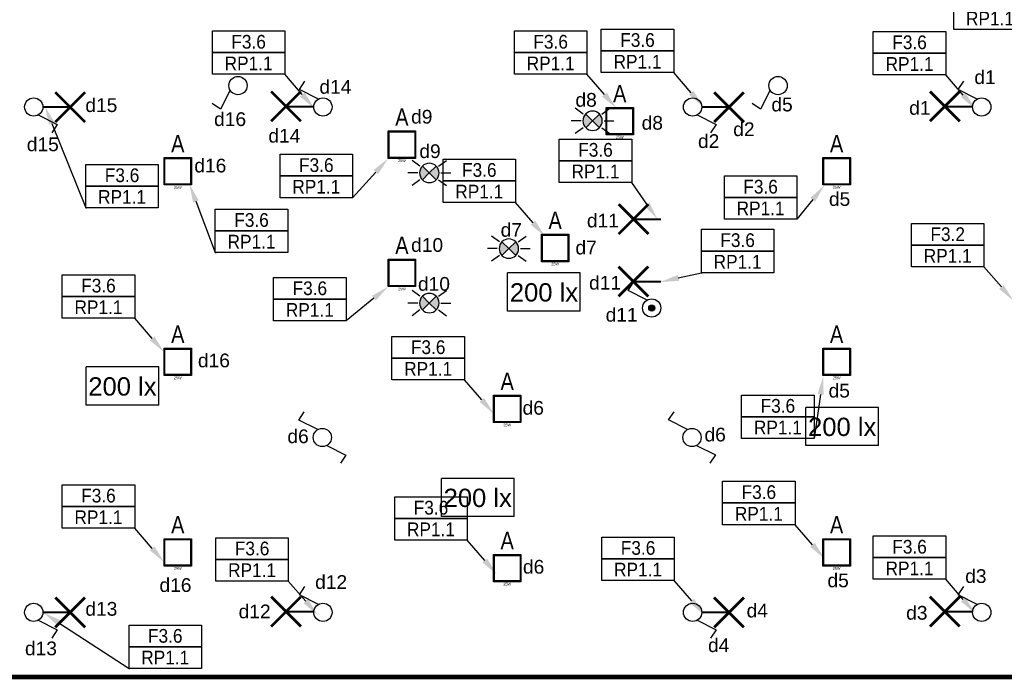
# Model space of a CAD drawing. Header units: millimetres. Extents: x 38270 to 48687, y 14738 to 20042.
# Tile 14 of 19: x 41919 to 42995, y 14738 to 15459. Entities that reach past the tile are written whole.
import ezdxf
from ezdxf import colors
from ezdxf.entities.mleader import LeaderData, LeaderLine
from ezdxf.enums import TextEntityAlignment as Align
from ezdxf.math import Vec2, Vec3

# ---------------------------------------------------------------- set-up
doc = ezdxf.new("R2010")
doc.units = ezdxf.units.MM
doc.linetypes.add('DASHED', pattern=[0.75, 0.5, -0.25])
for name, color, linetype in [('_IE_Adresy_Obwodów', 246, 'Continuous'), ('_IE_Czujki ruchu ośw', 170, 'Continuous'), ('_IE_Nateżenie oświetlenia AW', 94, 'Continuous'), ('_IE_Natężenia oświetlenia', 240, 'Continuous'), ('_IE_Oświetlenie podstawowe oprawy', 5, 'Continuous'), ('_IE_Strefy oddziaływania rozdzielnic elektrycznych', 240, 'Continuous'), ('_IE_Strefy sterowania ośw', 242, 'Continuous'), ('_IE_Strefy sterowania oświetleniem', 242, 'Continuous'), ('_IE_Łączniki_ośw_IP20', 5, 'Continuous'), ('_IE_Łączniki_ośw_IP44', 5, 'Continuous')]:
    doc.layers.add(name, color=color, linetype=linetype)
doc.layers.add('_IE_punkty oświetleniowe', color=170, linetype='Continuous', lineweight=40)
doc.styles.add('ARIAL', font='arial.ttf')
doc.styles.add('ML-LENA', font='ARIALN.TTF')
doc.styles.get("Standard").update_dxf_attribs({"font": 'ARIAL.TTF'})

# ---------------------------------------------------------------- blocks, each defined once
blk = doc.blocks.new('Natężenie oświetlenia')
at = {"layer": '_IE_Natężenia oświetlenia', "color": 7, "linetype": 'Continuous'}
for p in [(-39.7, -20.9), (39.7, 20.9)]:
    blk.add_line(p, (-39.7, 20.9), dxfattribs=at)
at = {"layer": '_IE_Natężenia oświetlenia', "color": 7}
for q in [(39.7, 20.9), (-39.7, -20.9)]:
    blk.add_line((39.7, -20.9), q, dxfattribs=at)
at = {"layer": '_IE_Nateżenie oświetlenia AW', "style": 'ARIAL', "flags": 12}
blk.add_attdef('LUX', text='', height=20, dxfattribs=at).set_placement((0, 0), align=Align.MIDDLE)
blk = doc.blocks.new('*U5022')
at = {"layer": '_IE_Łączniki_ośw_IP20', "color": 170, "ltscale": 3}
for p, q in [((1418, 1520.8), (1438.7, 1510.4)), ((1438.7, 1510.4), (1432.7, 1501.4))]:
    blk.add_line(p, q, dxfattribs=at)
blk.add_circle((1413.1, 1529.5), 9.98, dxfattribs=at)
at = {"layer": '_IE_Strefy sterowania ośw', "style": 'ARIAL', "flags": 12}
blk.add_attdef('STREFAOŚW', text='', height=17, dxfattribs=at).set_placement((1503.3, 1537.3), align=Align.MIDDLE)
blk = doc.blocks.new('*U5024')
at = {"layer": '_IE_Łączniki_ośw_IP20', "color": 170, "ltscale": 3}
for p, q in [((1387.4, 1548.6), (1393.4, 1557.6)), ((1408.1, 1538.2), (1387.4, 1548.6))]:
    blk.add_line(p, q, dxfattribs=at)
blk.add_circle((1413.1, 1529.5), 9.98, dxfattribs=at)
at = {"layer": '_IE_Strefy sterowania ośw', "style": 'ARIAL', "flags": 12}
blk.add_attdef('STREFAOŚW', text='', height=17, dxfattribs=at).set_placement((1503.3, 1537.3), align=Align.MIDDLE)
blk = doc.blocks.new('*U5029')
at = {"layer": '_IE_Łączniki_ośw_IP20', "color": 170, "ltscale": 3}
for p, q in [((1387.4, 1548.7), (1393.4, 1557.7)), ((1408.1, 1538.3), (1387.4, 1548.7)), ((1418, 1520.8), (1438.7, 1510.4)), ((1438.7, 1510.4), (1432.7, 1501.4))]:
    blk.add_line(p, q, dxfattribs=at)
blk.add_circle((1413.1, 1529.5), 9.98, dxfattribs=at)
at = {"layer": '_IE_Strefy sterowania ośw', "style": 'ARIAL', "flags": 12}
blk.add_attdef('STREFAOŚW', text='', height=17, dxfattribs=at).set_placement((1503.3, 1537.3), align=Align.MIDDLE)
blk = doc.blocks.new('*U5031')
at = {"layer": '_IE_Łączniki_ośw_IP20', "color": 170, "ltscale": 3}
for p, q in [((1387.4, 1548.6), (1393.4, 1557.6)), ((1408.1, 1538.2), (1387.4, 1548.6)), ((1418.1, 1520.7), (1438.8, 1510.3)), ((1438.8, 1510.3), (1432.8, 1501.3))]:
    blk.add_line(p, q, dxfattribs=at)
blk.add_circle((1413.1, 1529.5), 9.98, dxfattribs=at)
at = {"layer": '_IE_Strefy sterowania ośw', "style": 'ARIAL', "flags": 12}
blk.add_attdef('STREFAOŚW', text='', height=17, dxfattribs=at).set_placement((1503.3, 1537.3), align=Align.MIDDLE)
blk = doc.blocks.new('*U5019')
at = {"layer": '_IE_Łączniki_ośw_IP20', "color": 170, "ltscale": 3}
for p, q in [((1404.4, 1524.6), (1393.9, 1503.9)), ((1393.9, 1503.9), (1384.9, 1509.8))]:
    blk.add_line(p, q, dxfattribs=at)
blk.add_circle((1413.1, 1529.5), 9.98, dxfattribs=at)
at = {"layer": '_IE_Strefy sterowania ośw', "style": 'ARIAL', "flags": 12}
blk.add_attdef('STREFAOŚW', text='', height=17, dxfattribs=at).set_placement((1503.3, 1537.3), align=Align.MIDDLE)
blk = doc.blocks.new('*U5042')
at = {"layer": '_IE_punkty oświetleniowe', "ltscale": 2}
blk.add_line((0, 0), (29.9, 0), dxfattribs=at)
at = {"layer": '_IE_punkty oświetleniowe', "ltscale": 2, "const_width": 3}
for points in [[(16.3, -16.3), (-16.3, 16.3)], [(16.3, 16.3), (-16.3, -16.3)]]:
    blk.add_lwpolyline(points, dxfattribs=at)
blk = doc.blocks.new('*U5044')
at = {"layer": '_IE_Łączniki_ośw_IP44'}
h = blk.add_hatch(color=170, dxfattribs=at)
edge = h.paths.add_edge_path()
edge.add_arc((1413.1, 1529.5), 3.27, 90, 450)
at = {"layer": '_IE_Łączniki_ośw_IP20', "color": 170, "ltscale": 3}
for p, q in [((1387.4, 1548.6), (1393.4, 1557.6)), ((1408.1, 1538.2), (1387.4, 1548.6))]:
    blk.add_line(p, q, dxfattribs=at)
blk.add_circle((1413.1, 1529.5), 9.98, dxfattribs=at)
at = {"layer": '_IE_Łączniki_ośw_IP44', "color": 170}
blk.add_circle((1413.1, 1529.5), 3.27, dxfattribs=at)
at = {"layer": '_IE_Strefy sterowania ośw', "style": 'ARIAL', "flags": 12}
blk.add_attdef('STREFAOŚW', text='', height=17, dxfattribs=at).set_placement((1503.3, 1537.3), align=Align.MIDDLE)
blk = doc.blocks.new('Czujka ruchu sufitowa')
at = {"layer": '_IE_Czujki ruchu ośw'}
for points in [[(3278, 380.4), (3285.5, 373), (3278, 365.5, -0.414214)], [(3293, 380.4), (3285.5, 373), (3293, 365.5, 0.414214)]]:
    blk.add_hatch(color=170, dxfattribs=at).paths.add_polyline_path(points)
at = {"layer": '_IE_Czujki ruchu ośw', "color": 170}
for p, q in [((3275.3, 380.4), (3266.6, 386.7)), ((3285.5, 373), (3278, 380.4)), ((3285.5, 373), (3293, 380.4)), ((3295.7, 380.4), (3304.4, 386.7)), ((3272.9, 373), (3262.1, 373)), ((3278, 365.5), (3285.5, 373)), ((3293, 365.5), (3285.5, 373)), ((3298.1, 373), (3308.9, 373)), ((3275.3, 365.5), (3266.6, 359.2)), ((3295.7, 365.5), (3304.4, 359.2))]:
    blk.add_line(p, q, dxfattribs=at)
for start, end in [(90, 270), (270, 90)]:
    blk.add_arc((3285.5, 373), 10.6, start, end, dxfattribs=at)
blk = doc.blocks.new('F8R3B6Q8J0')
h = blk.add_hatch(color=0)
h.dxf.hatch_style = 1
h.paths.add_polyline_path([(-0.15, -0.15), (-0.15, 0.15), (0.15, 0.15), (0.15, -0.15)])
h.paths.add_polyline_path([(-0.14, -0.14), (-0.14, 0.14), (0.14, 0.14), (0.14, -0.14)], flags=16)
at = {"color": 0}
for p, q in [((-0.15, -0.15, 0.055), (-0.15, 0.15)), ((-0.15, 0.15), (0.15, 0.15, 0.055)), ((-0.14, -0.14), (-0.14, 0.14)), ((-0.14, 0.14), (0.14, 0.14)), ((0.14, 0.14), (0.14, -0.14)), ((0.15, 0.15, 0.055), (0.15, -0.15)), ((0.15, -0.15), (-0.15, -0.15, 0.055)), ((0.14, -0.14), (-0.14, -0.14))]:
    blk.add_line(p, q, dxfattribs=at)
at = {"color": 0, "style": 'ML-LENA'}
blk.add_attdef('SYMBOL', text='', height=0.19, dxfattribs=at).set_placement((0, 0.15, 244.664), align=Align.BOTTOM_CENTER)
blk.add_attdef('Atr3', text='', height=0.16, dxfattribs=at).set_placement((-0.175, 0, -3.372), align=Align.MIDDLE_RIGHT)
blk.add_attdef('Atr1', text='', height=0.16, dxfattribs=at).set_placement((0.174, 0, -3.399), align=Align.MIDDLE_LEFT)
for tag, height, p in [('Atr2', 0.16, (0, -0.197, -3.399)), ('MOC', 0.03, (0, -0.16))]:
    blk.add_attdef(tag, text='', height=height, dxfattribs=at).set_placement(p, align=Align.TOP_CENTER)
blk = doc.blocks.new('*U36201')
at = {"layer": '_IE_Adresy_Obwodów', "color": 7}
for points in [[(-792, 474), (0, 474), (0, 237), (-792, 237)], [(-792, 237), (0, 237), (0, 0), (-792, 0)]]:
    blk.add_lwpolyline(points, close=True, dxfattribs=at)
at = {"layer": '_IE_Adresy_Obwodów', "width": 0.9, "flags": 12}
for tag, p in [('ADRES', (-396, 356)), ('ROZDZ', (-396, 119))]:
    blk.add_attdef(tag, text='', height=150, dxfattribs=at).set_placement(p, align=Align.MIDDLE)
ml = blk.add_multileader_mtext('Standard')
ml.set_content(' ')
ml.set_leader_properties()
ml.build(insert=Vec2(0, 0))
ml.multileader.update_dxf_attribs({"arrow_head_size": 200})
ctx = ml.context
ctx.base_point, ctx.arrow_head_size, ctx.plane_origin = Vec3(-14, 0), 200, Vec3(553, 72)
ctx.text_align_type = 2
notes = []
notes.append((ctx, [(0, (1, 1, 0), (0, 0), (-1, 0), 8, [(0, [(322, -372), (0, 0)], 0, [])])]))
ctx.mtext.insert, ctx.mtext.alignment, ctx.mtext.flow_direction = Vec3(-10, 2), 3, 5
for ctx, leaders in notes:
    for number, flags, end, landing, length, lines in leaders:
        leader = LeaderData()
        leader.index, (leader.has_last_leader_line, leader.has_dogleg_vector, leader.attachment_direction) = number, flags
        leader.last_leader_point, leader.dogleg_vector, leader.dogleg_length = Vec3(end), Vec3(landing), length
        for number, points, colour, breaks in lines:
            line = LeaderLine()
            line.index, line.vertices, line.color, line.breaks = number, Vec3.list(points), colors.encode_raw_color(colour), breaks
            leader.lines.append(line)
        ctx.leaders.append(leader)
blk = doc.blocks.new('*U36217')
at = {"layer": '_IE_Adresy_Obwodów', "color": 7}
for points in [[(-792, 474), (0, 474), (0, 237), (-792, 237)], [(-792, 237), (0, 237), (0, 0), (-792, 0)]]:
    blk.add_lwpolyline(points, close=True, dxfattribs=at)
at = {"layer": '_IE_Adresy_Obwodów', "width": 0.9, "flags": 12}
for tag, p in [('ADRES', (-396, 356)), ('ROZDZ', (-396, 119))]:
    blk.add_attdef(tag, text='', height=150, dxfattribs=at).set_placement(p, align=Align.MIDDLE)
ml = blk.add_multileader_mtext('Standard')
ml.set_content(' ')
ml.set_leader_properties()
ml.build(insert=Vec2(0, 0))
ml.multileader.update_dxf_attribs({"arrow_head_size": 200})
ctx = ml.context
ctx.base_point, ctx.arrow_head_size, ctx.plane_origin = Vec3(-14, 0), 200, Vec3(553, 72)
ctx.text_align_type = 2
notes = []
notes.append((ctx, [(0, (1, 1, 0), (0, 0), (-1, 0), 8, [(0, [(322, -372), (0, 0)], 0, [])])]))
ctx.mtext.insert, ctx.mtext.alignment, ctx.mtext.flow_direction = Vec3(-10, 2), 3, 5
for ctx, leaders in notes:
    for number, flags, end, landing, length, lines in leaders:
        leader = LeaderData()
        leader.index, (leader.has_last_leader_line, leader.has_dogleg_vector, leader.attachment_direction) = number, flags
        leader.last_leader_point, leader.dogleg_vector, leader.dogleg_length = Vec3(end), Vec3(landing), length
        for number, points, colour, breaks in lines:
            line = LeaderLine()
            line.index, line.vertices, line.color, line.breaks = number, Vec3.list(points), colors.encode_raw_color(colour), breaks
            leader.lines.append(line)
        ctx.leaders.append(leader)
blk = doc.blocks.new('*U36301')
at = {"layer": '_IE_Adresy_Obwodów', "color": 7}
for points in [[(-792, 474), (0, 474), (0, 237), (-792, 237)], [(-792, 237), (0, 237), (0, 0), (-792, 0)]]:
    blk.add_lwpolyline(points, close=True, dxfattribs=at)
at = {"layer": '_IE_Adresy_Obwodów', "width": 0.9, "flags": 12}
for tag, p in [('ADRES', (-396, 356)), ('ROZDZ', (-396, 119))]:
    blk.add_attdef(tag, text='', height=150, dxfattribs=at).set_placement(p, align=Align.MIDDLE)
ml = blk.add_multileader_mtext('Standard')
ml.set_content(' ')
ml.set_leader_properties()
ml.build(insert=Vec2(0, 0))
ml.multileader.update_dxf_attribs({"arrow_head_size": 200})
ctx = ml.context
ctx.base_point, ctx.arrow_head_size, ctx.plane_origin = Vec3(-14, 0), 200, Vec3(553, 72)
ctx.text_align_type = 2
notes = []
notes.append((ctx, [(0, (1, 1, 0), (0, 0), (-1, 0), 8, [(0, [(322, -372), (0, 0)], 0, [])])]))
ctx.mtext.insert, ctx.mtext.alignment, ctx.mtext.flow_direction = Vec3(-10, 2), 3, 5
for ctx, leaders in notes:
    for number, flags, end, landing, length, lines in leaders:
        leader = LeaderData()
        leader.index, (leader.has_last_leader_line, leader.has_dogleg_vector, leader.attachment_direction) = number, flags
        leader.last_leader_point, leader.dogleg_vector, leader.dogleg_length = Vec3(end), Vec3(landing), length
        for number, points, colour, breaks in lines:
            line = LeaderLine()
            line.index, line.vertices, line.color, line.breaks = number, Vec3.list(points), colors.encode_raw_color(colour), breaks
            leader.lines.append(line)
        ctx.leaders.append(leader)
blk = doc.blocks.new('*U36313')
at = {"layer": '_IE_Adresy_Obwodów', "color": 7}
for points in [[(-792, 474), (0, 474), (0, 237), (-792, 237)], [(-792, 237), (0, 237), (0, 0), (-792, 0)]]:
    blk.add_lwpolyline(points, close=True, dxfattribs=at)
at = {"layer": '_IE_Adresy_Obwodów', "width": 0.9, "flags": 12}
for tag, p in [('ADRES', (-396, 356)), ('ROZDZ', (-396, 119))]:
    blk.add_attdef(tag, text='', height=150, dxfattribs=at).set_placement(p, align=Align.MIDDLE)
ml = blk.add_multileader_mtext('Standard')
ml.set_content(' ')
ml.set_leader_properties()
ml.build(insert=Vec2(0, 0))
ml.multileader.update_dxf_attribs({"arrow_head_size": 200})
ctx = ml.context
ctx.base_point, ctx.arrow_head_size, ctx.plane_origin = Vec3(-784, 0), 200, Vec3(-1346, 72)
notes = []
notes.append((ctx, [(0, (1, 1, 0), (-792, 0), (1, 0), 8, [(0, [(-1726, 609), (-792, 0)], 0, [])])]))
ctx.mtext.insert, ctx.mtext.flow_direction = Vec3(-782, 2), 5
for ctx, leaders in notes:
    for number, flags, end, landing, length, lines in leaders:
        leader = LeaderData()
        leader.index, (leader.has_last_leader_line, leader.has_dogleg_vector, leader.attachment_direction) = number, flags
        leader.last_leader_point, leader.dogleg_vector, leader.dogleg_length = Vec3(end), Vec3(landing), length
        for number, points, colour, breaks in lines:
            line = LeaderLine()
            line.index, line.vertices, line.color, line.breaks = number, Vec3.list(points), colors.encode_raw_color(colour), breaks
            leader.lines.append(line)
        ctx.leaders.append(leader)
blk = doc.blocks.new('*U36311')
at = {"layer": '_IE_Adresy_Obwodów', "color": 7}
for points in [[(-792, 474), (0, 474), (0, 237), (-792, 237)], [(-792, 237), (0, 237), (0, 0), (-792, 0)]]:
    blk.add_lwpolyline(points, close=True, dxfattribs=at)
at = {"layer": '_IE_Adresy_Obwodów', "width": 0.9, "flags": 12}
for tag, p in [('ADRES', (-396, 356)), ('ROZDZ', (-396, 119))]:
    blk.add_attdef(tag, text='', height=150, dxfattribs=at).set_placement(p, align=Align.MIDDLE)
ml = blk.add_multileader_mtext('Standard')
ml.set_content(' ')
ml.set_leader_properties()
ml.build(insert=Vec2(0, 0))
ml.multileader.update_dxf_attribs({"arrow_head_size": 200})
ctx = ml.context
ctx.base_point, ctx.arrow_head_size, ctx.plane_origin = Vec3(-784, 0), 200, Vec3(-1346, 72)
notes = []
notes.append((ctx, [(0, (1, 1, 0), (-792, 0), (1, 0), 8, [(0, [(-1238, 1106), (-792, 0)], 0, [])])]))
ctx.mtext.insert, ctx.mtext.flow_direction = Vec3(-782, 2), 5
for ctx, leaders in notes:
    for number, flags, end, landing, length, lines in leaders:
        leader = LeaderData()
        leader.index, (leader.has_last_leader_line, leader.has_dogleg_vector, leader.attachment_direction) = number, flags
        leader.last_leader_point, leader.dogleg_vector, leader.dogleg_length = Vec3(end), Vec3(landing), length
        for number, points, colour, breaks in lines:
            line = LeaderLine()
            line.index, line.vertices, line.color, line.breaks = number, Vec3.list(points), colors.encode_raw_color(colour), breaks
            leader.lines.append(line)
        ctx.leaders.append(leader)
blk = doc.blocks.new('*U36309')
at = {"layer": '_IE_Adresy_Obwodów', "color": 7}
for points in [[(-792, 474), (0, 474), (0, 237), (-792, 237)], [(-792, 237), (0, 237), (0, 0), (-792, 0)]]:
    blk.add_lwpolyline(points, close=True, dxfattribs=at)
at = {"layer": '_IE_Adresy_Obwodów', "width": 0.9, "flags": 12}
for tag, p in [('ADRES', (-396, 356)), ('ROZDZ', (-396, 119))]:
    blk.add_attdef(tag, text='', height=150, dxfattribs=at).set_placement(p, align=Align.MIDDLE)
ml = blk.add_multileader_mtext('Standard')
ml.set_content(' ')
ml.set_leader_properties()
ml.build(insert=Vec2(0, 0))
ml.multileader.update_dxf_attribs({"arrow_head_size": 200})
ctx = ml.context
ctx.base_point, ctx.arrow_head_size, ctx.plane_origin = Vec3(-784, 0), 200, Vec3(-1346, 72)
notes = []
notes.append((ctx, [(0, (1, 1, 0), (-792, 0), (1, 0), 8, [(0, [(-1075, 747), (-792, 0)], 0, [])])]))
ctx.mtext.insert, ctx.mtext.flow_direction = Vec3(-782, 2), 5
for ctx, leaders in notes:
    for number, flags, end, landing, length, lines in leaders:
        leader = LeaderData()
        leader.index, (leader.has_last_leader_line, leader.has_dogleg_vector, leader.attachment_direction) = number, flags
        leader.last_leader_point, leader.dogleg_vector, leader.dogleg_length = Vec3(end), Vec3(landing), length
        for number, points, colour, breaks in lines:
            line = LeaderLine()
            line.index, line.vertices, line.color, line.breaks = number, Vec3.list(points), colors.encode_raw_color(colour), breaks
            leader.lines.append(line)
        ctx.leaders.append(leader)
blk = doc.blocks.new('*U42554')
at = {"layer": '_IE_Adresy_Obwodów', "color": 7}
for points in [[(-792, 474), (0, 474), (0, 237), (-792, 237)], [(-792, 237), (0, 237), (0, 0), (-792, 0)]]:
    blk.add_lwpolyline(points, close=True, dxfattribs=at)
at = {"layer": '_IE_Adresy_Obwodów', "width": 0.9, "flags": 12}
for tag, p in [('ADRES', (-396, 356)), ('ROZDZ', (-396, 119))]:
    blk.add_attdef(tag, text='', height=150, dxfattribs=at).set_placement(p, align=Align.MIDDLE)
ml = blk.add_multileader_mtext('Standard')
ml.set_content(' ')
ml.set_leader_properties()
ml.build(insert=Vec2(0, 0))
ml.multileader.update_dxf_attribs({"arrow_head_size": 200})
ctx = ml.context
ctx.base_point, ctx.arrow_head_size, ctx.plane_origin = Vec3(-14, 0), 200, Vec3(553, 72)
ctx.text_align_type = 2
notes = []
notes.append((ctx, [(0, (1, 1, 0), (0, 0), (-1, 0), 8, [(0, [(389, 428), (0, 0)], 0, [])])]))
ctx.mtext.insert, ctx.mtext.alignment, ctx.mtext.flow_direction = Vec3(-10, 2), 3, 5
for ctx, leaders in notes:
    for number, flags, end, landing, length, lines in leaders:
        leader = LeaderData()
        leader.index, (leader.has_last_leader_line, leader.has_dogleg_vector, leader.attachment_direction) = number, flags
        leader.last_leader_point, leader.dogleg_vector, leader.dogleg_length = Vec3(end), Vec3(landing), length
        for number, points, colour, breaks in lines:
            line = LeaderLine()
            line.index, line.vertices, line.color, line.breaks = number, Vec3.list(points), colors.encode_raw_color(colour), breaks
            leader.lines.append(line)
        ctx.leaders.append(leader)
blk = doc.blocks.new('*U42552')
at = {"layer": '_IE_Adresy_Obwodów', "color": 7}
for points in [[(-792, 474), (0, 474), (0, 237), (-792, 237)], [(-792, 237), (0, 237), (0, 0), (-792, 0)]]:
    blk.add_lwpolyline(points, close=True, dxfattribs=at)
at = {"layer": '_IE_Adresy_Obwodów', "width": 0.9, "flags": 12}
for tag, p in [('ADRES', (-396, 356)), ('ROZDZ', (-396, 119))]:
    blk.add_attdef(tag, text='', height=150, dxfattribs=at).set_placement(p, align=Align.MIDDLE)
ml = blk.add_multileader_mtext('Standard')
ml.set_content(' ')
ml.set_leader_properties()
ml.build(insert=Vec2(0, 0))
ml.multileader.update_dxf_attribs({"arrow_head_size": 200})
ctx = ml.context
ctx.base_point, ctx.arrow_head_size, ctx.plane_origin = Vec3(-14, 0), 200, Vec3(553, 72)
ctx.text_align_type = 2
notes = []
notes.append((ctx, [(0, (1, 1, 0), (0, 0), (-1, 0), 8, [(0, [(460, 374), (0, 0)], 0, [])])]))
ctx.mtext.insert, ctx.mtext.alignment, ctx.mtext.flow_direction = Vec3(-10, 2), 3, 5
for ctx, leaders in notes:
    for number, flags, end, landing, length, lines in leaders:
        leader = LeaderData()
        leader.index, (leader.has_last_leader_line, leader.has_dogleg_vector, leader.attachment_direction) = number, flags
        leader.last_leader_point, leader.dogleg_vector, leader.dogleg_length = Vec3(end), Vec3(landing), length
        for number, points, colour, breaks in lines:
            line = LeaderLine()
            line.index, line.vertices, line.color, line.breaks = number, Vec3.list(points), colors.encode_raw_color(colour), breaks
            leader.lines.append(line)
        ctx.leaders.append(leader)
blk = doc.blocks.new('*U42556')
at = {"layer": '_IE_Adresy_Obwodów', "color": 7}
for points in [[(-792, 474), (0, 474), (0, 237), (-792, 237)], [(-792, 237), (0, 237), (0, 0), (-792, 0)]]:
    blk.add_lwpolyline(points, close=True, dxfattribs=at)
at = {"layer": '_IE_Adresy_Obwodów', "width": 0.9, "flags": 12}
for tag, p in [('ADRES', (-396, 356)), ('ROZDZ', (-396, 119))]:
    blk.add_attdef(tag, text='', height=150, dxfattribs=at).set_placement(p, align=Align.MIDDLE)
ml = blk.add_multileader_mtext('Standard')
ml.set_content(' ')
ml.set_leader_properties()
ml.build(insert=Vec2(0, 0))
ml.multileader.update_dxf_attribs({"arrow_head_size": 200})
ctx = ml.context
ctx.base_point, ctx.arrow_head_size, ctx.plane_origin = Vec3(-14, 0), 200, Vec3(553, 72)
ctx.text_align_type = 2
notes = []
notes.append((ctx, [(0, (1, 1, 0), (0, 0), (-1, 0), 8, [(0, [(280, -401), (0, 0)], 0, [])])]))
ctx.mtext.insert, ctx.mtext.alignment, ctx.mtext.flow_direction = Vec3(-10, 2), 3, 5
for ctx, leaders in notes:
    for number, flags, end, landing, length, lines in leaders:
        leader = LeaderData()
        leader.index, (leader.has_last_leader_line, leader.has_dogleg_vector, leader.attachment_direction) = number, flags
        leader.last_leader_point, leader.dogleg_vector, leader.dogleg_length = Vec3(end), Vec3(landing), length
        for number, points, colour, breaks in lines:
            line = LeaderLine()
            line.index, line.vertices, line.color, line.breaks = number, Vec3.list(points), colors.encode_raw_color(colour), breaks
            leader.lines.append(line)
        ctx.leaders.append(leader)
blk = doc.blocks.new('*U36306')
at = {"layer": '_IE_Adresy_Obwodów', "color": 7}
for points in [[(-792, 474), (0, 474), (0, 237), (-792, 237)], [(-792, 237), (0, 237), (0, 0), (-792, 0)]]:
    blk.add_lwpolyline(points, close=True, dxfattribs=at)
at = {"layer": '_IE_Adresy_Obwodów', "width": 0.9, "flags": 12}
for tag, p in [('ADRES', (-396, 356)), ('ROZDZ', (-396, 119))]:
    blk.add_attdef(tag, text='', height=150, dxfattribs=at).set_placement(p, align=Align.MIDDLE)
ml = blk.add_multileader_mtext('Standard')
ml.set_content(' ')
ml.set_leader_properties()
ml.build(insert=Vec2(0, 0))
ml.multileader.update_dxf_attribs({"arrow_head_size": 200})
ctx = ml.context
ctx.base_point, ctx.arrow_head_size, ctx.plane_origin = Vec3(-784, 0), 200, Vec3(-1346, 72)
notes = []
notes.append((ctx, [(0, (1, 1, 0), (-792, 0), (1, 0), 8, [(0, [(-1239, -102), (-792, 0)], 0, [])])]))
ctx.mtext.insert, ctx.mtext.flow_direction = Vec3(-782, 2), 5
for ctx, leaders in notes:
    for number, flags, end, landing, length, lines in leaders:
        leader = LeaderData()
        leader.index, (leader.has_last_leader_line, leader.has_dogleg_vector, leader.attachment_direction) = number, flags
        leader.last_leader_point, leader.dogleg_vector, leader.dogleg_length = Vec3(end), Vec3(landing), length
        for number, points, colour, breaks in lines:
            line = LeaderLine()
            line.index, line.vertices, line.color, line.breaks = number, Vec3.list(points), colors.encode_raw_color(colour), breaks
            leader.lines.append(line)
        ctx.leaders.append(leader)
blk = doc.blocks.new('*U36305')
at = {"layer": '_IE_Adresy_Obwodów', "color": 7}
for points in [[(-792, 474), (0, 474), (0, 237), (-792, 237)], [(-792, 237), (0, 237), (0, 0), (-792, 0)]]:
    blk.add_lwpolyline(points, close=True, dxfattribs=at)
at = {"layer": '_IE_Adresy_Obwodów', "width": 0.9, "flags": 12}
for tag, p in [('ADRES', (-396, 356)), ('ROZDZ', (-396, 119))]:
    blk.add_attdef(tag, text='', height=150, dxfattribs=at).set_placement(p, align=Align.MIDDLE)
ml = blk.add_multileader_mtext('Standard')
ml.set_content(' ')
ml.set_leader_properties()
ml.build(insert=Vec2(0, 0))
ml.multileader.update_dxf_attribs({"arrow_head_size": 200})
ctx = ml.context
ctx.base_point, ctx.arrow_head_size, ctx.plane_origin = Vec3(-14, 0), 200, Vec3(553, 72)
ctx.text_align_type = 2
notes = []
notes.append((ctx, [(0, (1, 1, 0), (0, 0), (-1, 0), 8, [(0, [(301, 370), (0, 0)], 0, [])])]))
ctx.mtext.insert, ctx.mtext.alignment, ctx.mtext.flow_direction = Vec3(-10, 2), 3, 5
for ctx, leaders in notes:
    for number, flags, end, landing, length, lines in leaders:
        leader = LeaderData()
        leader.index, (leader.has_last_leader_line, leader.has_dogleg_vector, leader.attachment_direction) = number, flags
        leader.last_leader_point, leader.dogleg_vector, leader.dogleg_length = Vec3(end), Vec3(landing), length
        for number, points, colour, breaks in lines:
            line = LeaderLine()
            line.index, line.vertices, line.color, line.breaks = number, Vec3.list(points), colors.encode_raw_color(colour), breaks
            leader.lines.append(line)
        ctx.leaders.append(leader)
blk = doc.blocks.new('*U36303')
at = {"layer": '_IE_Adresy_Obwodów', "color": 7}
for points in [[(-792, 474), (0, 474), (0, 237), (-792, 237)], [(-792, 237), (0, 237), (0, 0), (-792, 0)]]:
    blk.add_lwpolyline(points, close=True, dxfattribs=at)
at = {"layer": '_IE_Adresy_Obwodów', "width": 0.9, "flags": 12}
for tag, p in [('ADRES', (-396, 356)), ('ROZDZ', (-396, 119))]:
    blk.add_attdef(tag, text='', height=150, dxfattribs=at).set_placement(p, align=Align.MIDDLE)
ml = blk.add_multileader_mtext('Standard')
ml.set_content(' ')
ml.set_leader_properties()
ml.build(insert=Vec2(0, 0))
ml.multileader.update_dxf_attribs({"arrow_head_size": 200})
ctx = ml.context
ctx.base_point, ctx.arrow_head_size, ctx.plane_origin = Vec3(-14, 0), 200, Vec3(553, 72)
ctx.text_align_type = 2
notes = []
notes.append((ctx, [(0, (1, 1, 0), (0, 0), (-1, 0), 8, [(0, [(100, 678), (0, 0)], 0, [])])]))
ctx.mtext.insert, ctx.mtext.alignment, ctx.mtext.flow_direction = Vec3(-10, 2), 3, 5
for ctx, leaders in notes:
    for number, flags, end, landing, length, lines in leaders:
        leader = LeaderData()
        leader.index, (leader.has_last_leader_line, leader.has_dogleg_vector, leader.attachment_direction) = number, flags
        leader.last_leader_point, leader.dogleg_vector, leader.dogleg_length = Vec3(end), Vec3(landing), length
        for number, points, colour, breaks in lines:
            line = LeaderLine()
            line.index, line.vertices, line.color, line.breaks = number, Vec3.list(points), colors.encode_raw_color(colour), breaks
            leader.lines.append(line)
        ctx.leaders.append(leader)

msp = doc.modelspace()

# ---------------------------------------------------------------- linework, layer by layer
at = {"layer": '_IE_Strefy oddziaływania rozdzielnic elektrycznych', "linetype": 'DASHED', "ltscale": 10, "const_width": 5}
msp.add_lwpolyline([(38272.3, 16263.8), (44122.3, 16263.8), (44122.3, 14740.8), (38272.3, 14740.8)], close=True, dxfattribs=at)

# ---------------------------------------------------------------- block references
at = {"layer": '_IE_Adresy_Obwodów', "xscale": 0.1, "yscale": 0.1, "zscale": 0.1}
for name, p, values in [('*U36201', (43018.5, 15448.6), {'ADRES': 'F3.1', 'ROZDZ': 'RP1.1'}), ('*U36301', (42208.3, 15399.5), {'ADRES': 'F3.6', 'ROZDZ': 'RP1.1'}), ('*U36301', (42538.4, 15399.5), {'ADRES': 'F3.6', 'ROZDZ': 'RP1.1'}), ('*U36301', (42633.3, 15401.4), {'ADRES': 'F3.6', 'ROZDZ': 'RP1.1'}), ('*U36301', (42930.6, 15398.9), {'ADRES': 'F3.6', 'ROZDZ': 'RP1.1'}), ('*U36311', (42070, 15253.6), {'ADRES': 'F3.6', 'ROZDZ': 'RP1.1'}), ('*U42556', (42587.4, 15281.4), {'ADRES': 'F3.6', 'ROZDZ': 'RP1.1'}), ('*U42554', (42282.3, 15264.7), {'ADRES': 'F3.6', 'ROZDZ': 'RP1.1'}), ('*U36301', (42460.4, 15259.4), {'ADRES': 'F3.6', 'ROZDZ': 'RP1.1'}), ('*U36305', (42767.8, 15241.1), {'ADRES': 'F3.6', 'ROZDZ': 'RP1.1'}), ('*U36309', (42211.5, 15204.7), {'ADRES': 'F3.6', 'ROZDZ': 'RP1.1'}), ('*U36217', (42972.3, 15189.2), {'ADRES': 'F3.2', 'ROZDZ': 'RP1.1'}), ('*U36306', (42742.7, 15182.7), {'ADRES': 'F3.6', 'ROZDZ': 'RP1.1'}), ('*U36301', (42044.2, 15133), {'ADRES': 'F3.6', 'ROZDZ': 'RP1.1'}), ('*U42552', (42275.2, 15130.1), {'ADRES': 'F3.6', 'ROZDZ': 'RP1.1'}), ('*U36301', (42404.5, 15065.7), {'ADRES': 'F3.6', 'ROZDZ': 'RP1.1'}), ('*U36303', (42786.7, 15001.6), {'ADRES': 'F3.6', 'ROZDZ': 'RP1.1'}), ('*U36301', (42044.2, 14903.5), {'ADRES': 'F3.6', 'ROZDZ': 'RP1.1'}), ('*U36301', (42765.9, 14907.3), {'ADRES': 'F3.6', 'ROZDZ': 'RP1.1'}), ('*U36301', (42407.6, 14890.3), {'ADRES': 'F3.6', 'ROZDZ': 'RP1.1'}), ('*U36301', (42212.1, 14845.7), {'ADRES': 'F3.6', 'ROZDZ': 'RP1.1'}), ('*U36301', (42633.9, 14846.3), {'ADRES': 'F3.6', 'ROZDZ': 'RP1.1'}), ('*U36301', (42930.6, 14847.6), {'ADRES': 'F3.6', 'ROZDZ': 'RP1.1'}), ('*U36313', (42117.2, 14750.2), {'ADRES': 'F3.6', 'ROZDZ': 'RP1.1'})]:
    msp.add_blockref(name, p, dxfattribs=at).add_auto_attribs(values)
at = {"layer": '_IE_Czujki ruchu ośw'}
for p in [(39259.1, 14975.7), (39080.7, 14918.7), (39167.6, 14836), (39080.7, 14776.5)]:
    msp.add_blockref('Czujka ruchu sufitowa', p, dxfattribs=at)
at = {"layer": '_IE_Natężenia oświetlenia'}
ref = msp.add_blockref('Natężenie oświetlenia', (42491.5, 15161.6, 250), dxfattribs=at)
ref.add_attrib('LUX', '200 lx', dxfattribs={"height": 20, "style": 'ARIAL'}).set_placement((42491.5, 15161.6, 250), align=Align.MIDDLE)
ref = msp.add_blockref('Natężenie oświetlenia', (42030.8, 15058.8), dxfattribs=at)
ref.add_attrib('LUX', '200 lx', dxfattribs={"height": 20, "style": 'ARIAL'}).set_placement((42030.8, 15058.8), align=Align.MIDDLE)
ref = msp.add_blockref('Natężenie oświetlenia', (42817.4, 15014.6), dxfattribs=at)
ref.add_attrib('LUX', '200 lx', dxfattribs={"height": 20, "style": 'ARIAL'}).set_placement((42817.4, 15014.6), align=Align.MIDDLE)
ref = msp.add_blockref('Natężenie oświetlenia', (42419.1, 14937), dxfattribs=at)
ref.add_attrib('LUX', '200 lx', dxfattribs={"height": 20, "style": 'ARIAL'}).set_placement((42419.1, 14937), align=Align.MIDDLE)
at = {"layer": '_IE_Oświetlenie podstawowe oprawy', "xscale": 100, "yscale": 100, "zscale": 100}
for p in [(42574.3, 15348.3, 250), (42336.2, 15322.6, 250), (42091.3, 15293.6, 250), (42811.3, 15293.6, 250), (42503.7, 15209.7, 250), (42336.2, 15182.5, 250), (42091.3, 15085.3, 250), (42811.3, 15085.3, 250), (42451.3, 15033.8, 250), (42091.3, 14877, 250), (42811.3, 14877, 250), (42451.3, 14859.8, 250)]:
    msp.add_blockref('F8R3B6Q8J0', p, dxfattribs=at).add_auto_attribs({'SYMBOL': 'A', 'MOC': '25W'})
at = {"layer": '_IE_punkty oświetleniowe', "rotation": 180}
for p in [(41973.7, 15363.6), (42693.7, 15363.6), (41973.7, 14811.4), (42693.7, 14811.4)]:
    msp.add_blockref('*U5042', p, dxfattribs=at)
at = {"layer": '_IE_punkty oświetleniowe'}
for p in [(42209.6, 15364.5), (42929.6, 15364.5), (42589.4, 15241.3), (42589.2, 15173.1), (42209.6, 14812.3), (42929.6, 14812.3)]:
    msp.add_blockref('*U5042', p, dxfattribs=at)
at = {"layer": '_IE_Łączniki_ośw_IP20'}
for name, p in [('*U5019', (40744, 13857.7)), ('*U5024', (40836.8, 13834.3)), ('*U5019', (41334.2, 13857.7)), ('*U5024', (41556.8, 13834.3)), ('*U5022', (40520.8, 13834.3)), ('*U5022', (41240.8, 13834.3)), ('*U5031', (40836.2, 13473.1)), ('*U5029', (41240.2, 13473.1)), ('*U5024', (40836.8, 13282)), ('*U5024', (41556.8, 13282)), ('*U5022', (40520.8, 13282)), ('*U5022', (41240.8, 13282))]:
    msp.add_blockref(name, p, dxfattribs=at)
at = {"layer": '_IE_Łączniki_ośw_IP44'}
msp.add_blockref('*U5044', (41196.1, 13614.6), dxfattribs=at)

# ---------------------------------------------------------------- texts
at = {"layer": '_IE_Strefy sterowania oświetleniem', "char_height": 15, "attachment_point": 1, "style": 'ARIAL'}
for s, insert in [('d1', (42961.8, 15403.9)), ('d14', (42246.1, 15393.3)), ('d8', (42525.9, 15379.1)), ('d15', (41990.3, 15373.3)), ('d5', (42740, 15374)), ('d1', (42890.6, 15370.3)), ('d16', (42131, 15358)), ('d9', (42346.3, 15360.7)), ('d8', (42598.2, 15354)), ('d2', (42698.3, 15347)), ('d14', (42190.3, 15339.9)), ('d2', (42659.8, 15334)), ('d15', (41926.3, 15330.5)), ('d9', (42355.3, 15323)), ('d16', (42109.4, 15307.3)), ('d5', (42802.9, 15270.7)), ('d11', (42538.4, 15247.2)), ('d7', (42444.1, 15237)), ('d10', (42346.3, 15220.5)), ('d7', (42525.9, 15217.7)), ('d10', (42353.8, 15178)), ('d11', (42540.8, 15179.2)), ('d11', (42558.9, 15144.2)), ('d16', (42113.3, 15094.3)), ('d5', (42802.5, 15061.3)), ('d6', (42468.1, 15042.5)), ('d6', (42211.1, 15011.4)), ('d6', (42666.9, 15013.3)), ('d6', (42468.5, 14868.8)), ('d16', (42071.3, 14848.8)), ('d12', (42241.4, 14852.1)), ('d5', (42801.3, 14853.9)), ('d3', (42951.8, 14858.6)), ('d13', (41990.3, 14822.8)), ('d12', (42157.8, 14820)), ('d4', (42712.9, 14820.9)), ('d3', (42887.3, 14818.5)), ('d13', (41924.3, 14779.6)), ('d4', (42670.8, 14783.1))]:
    msp.add_mtext_dynamic_manual_height_columns(s, width=145.025, gutter_width=12.5, heights=[0], dxfattribs=dict(at, insert=insert))

doc.saveas('drawing.dxf')
